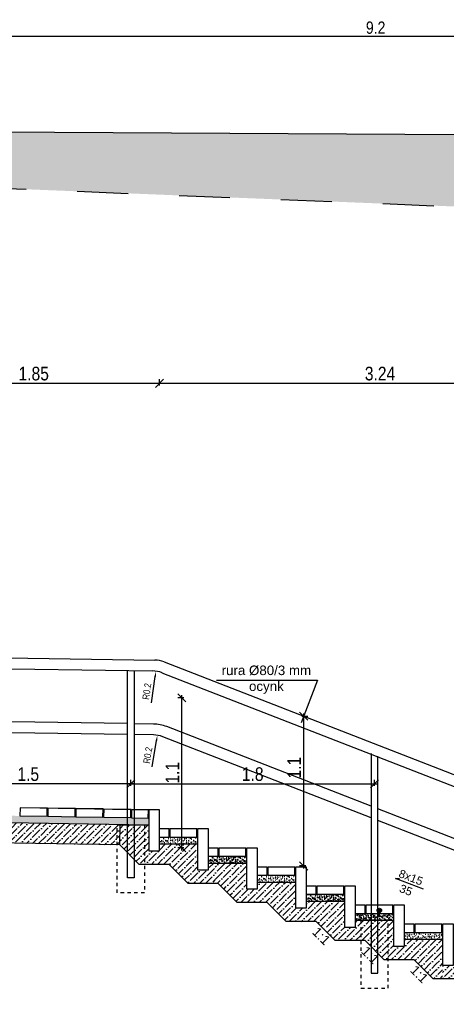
# Model space of a CAD drawing. Header units: metres. Extents: x 540 to 1285, y -13 to 406.
# Tile 11 of 16: x 1011 to 1074, y 60 to 204. Entities that reach past the tile are written whole.
import ezdxf

# ---------------------------------------------------------------- set-up
doc = ezdxf.new("R2010")
doc.units = ezdxf.units.M
doc.linetypes.add('1_1MM', pattern=[1, 0.5, -0.5])
for name, color, linetype in [('$DR - opis', 1, 'Continuous'), ('opis', 1, 'Continuous'), ('wypełnienie', 7, 'Continuous')]:
    doc.layers.add(name, color=color, linetype=linetype)
doc.styles.add('Arial', font='arial.ttf')
doc.styles.add('ARIAL 2', font='ARIALN.TTF')
doc.styles.add('simplex', font='simplex.shx', dxfattribs={"width": 0.7})
doc.dimstyles.new('LINIOWY', dxfattribs={"dimtxt": 10, "dimasz": 6, "dimexe": 3, "dimexo": 0, "dimgap": 2, "dimtad": 1, "dimlfac": 0.01, "dimzin": 9, "dimdsep": 46, "dimtxsty": 'ARIAL 2', "dimblk": 'OBLIQUE', "dimcen": 0, "dimdle": 2, "dimclrt": 256, "dimadec": 0, "dimazin": 0, "dimtfac": 1, "dimtofl": 0, "dimtmove": 0, "dimatfit": 3, "dimldrblk": 'OBLIQUE', "dimfxl": 1.5, "dimfxlon": 1, "dimtolj": 1, "dimtzin": 1, "dimarcsym": 0})
doc.dimstyles.new('LINIOWY$4', dxfattribs={"dimscale": 10, "dimtxt": 0.5, "dimasz": 0.4, "dimexe": 0.1, "dimexo": 0, "dimgap": 0.2, "dimtad": 1, "dimlfac": 0.01, "dimzin": 9, "dimdsep": 46, "dimtxsty": 'simplex', "dimblk1": 'OBLIQUE', "dimsah": 1, "dimcen": 0, "dimdle": 0.2, "dimclrt": 1, "dimadec": 0, "dimazin": 0, "dimtfac": 1, "dimtofl": 0, "dimtmove": 0, "dimatfit": 3, "dimldrblk": 'OBLIQUE', "dimfxl": 0.4, "dimfxlon": 1, "dimtolj": 1, "dimtzin": 1, "dimarcsym": 0})
doc.dimstyles.new('przekroje normalne', dxfattribs={"dimscale": 30, "dimtxt": 0.3, "dimasz": 0.2, "dimexe": 0.08, "dimexo": 1, "dimgap": 0.05, "dimtad": 1, "dimdec": 1, "dimlfac": 0.01, "dimzin": 9, "dimdsep": 46, "dimtxsty": 'ARIAL 2', "dimblk": 'OBLIQUE', "dimcen": 0, "dimdle": 0.05, "dimse1": 1, "dimse2": 1, "dimclrt": 1, "dimadec": 0, "dimazin": 0, "dimtfac": 1, "dimtdec": 1, "dimtofl": 0, "dimtmove": 0, "dimatfit": 3, "dimldrblk": 'OBLIQUE', "dimfxl": 0.5, "dimfxlon": 1, "dimtolj": 1, "dimtzin": 1, "dimarcsym": 0})
pattern_1 = [(37.5, (925.17853, 184.6827), (-0.0160003, 0.4894132), [0, -0.38608, 0, -0.4318, 0, -0.41275]), (7.5, (925.1785, 184.6827), (0.4495233, 0.716825), [0, -0.20828, 0, -0.34798, 0, -0.13335]), (327.5, (924.8661, 184.6827), (0.7909924, 0.0014372), [0, -0.127, 0, -0.4572, 0, -0.5969]), (317.5, (924.8661, 184.6827), (0.7635565, 0.2229293), [0, -0.0635, 0, -0.29972, 0, -0.3429])]

# ---------------------------------------------------------------- blocks, each defined once
blk = doc.blocks.new('_OBLIQUE')
at = {"color": 0, "linetype": 'ByBlock'}
blk.add_line((-0.5, -0.5), (0.5, 0.5), dxfattribs=at)
blk = doc.blocks.new('*D140')
at = {"layer": '$DR - opis', "color": 0, "lineweight": -2, "transparency": 16777216}
blk.add_line((971.37, 202.01), (1155.37, 202.01), dxfattribs=at)
at = {"layer": 'Defpoints', "color": 0, "transparency": 16777216}
for p in [(1155.07, 202.01), (971.67, 188.45), (1155.07, 187.08)]:
    blk.add_point(p, dxfattribs=at)
at = {"layer": '$DR - opis', "color": 0, "lineweight": -2, "transparency": 16777216, "xscale": 1.2, "yscale": 1.2, "zscale": 1.2, "rotation": 180}
blk.add_blockref('_OBLIQUE', (971.67, 202.01), dxfattribs=at)
at = {"layer": '$DR - opis', "color": 0, "lineweight": -2, "transparency": 16777216, "xscale": 1.2, "yscale": 1.2, "zscale": 1.2}
blk.add_blockref('_OBLIQUE', (1155.07, 202.01), dxfattribs=at)
at = {"layer": '$DR - opis', "color": 1, "transparency": 16777216, "insert": (1063.37, 203.23), "char_height": 1.8, "attachment_point": 5, "style": 'ARIAL 2'}
blk.add_mtext('\\A1;9.2', dxfattribs=at)
blk = doc.blocks.new('*D181')
at = {"layer": '$DR - opis', "color": 0, "lineweight": -2, "transparency": 16777216}
for p, q in [((1052.5, 102.12), (1053.4, 102.12)), ((1052.8, 79.72), (1052.8, 102.52)), ((1053.1, 80.12), (1052.2, 80.12))]:
    blk.add_line(p, q, dxfattribs=at)
at = {"layer": 'Defpoints', "color": 0, "transparency": 16777216}
for p in [(1040.8, 102.12), (1052.8, 102.12), (1053.21, 80.12)]:
    blk.add_point(p, dxfattribs=at)
at = {"layer": '$DR - opis', "color": 0, "lineweight": -2, "transparency": 16777216, "xscale": 1.2, "yscale": 1.2, "zscale": 1.2}
for p, rotation in [((1052.8, 102.12), 90), ((1052.8, 80.12), 270)]:
    blk.add_blockref('_OBLIQUE', p, dxfattribs=dict(at, rotation=rotation))
at = {"layer": '$DR - opis', "transparency": 16777216, "insert": (1051.39, 94.56), "char_height": 2, "attachment_point": 5, "rotation": 90, "style": 'ARIAL 2'}
blk.add_mtext('\\A1;1.1', dxfattribs=at)
blk = doc.blocks.new('*D186')
at = {"layer": '$DR - opis', "color": 0, "lineweight": -2, "transparency": 16777216}
blk.add_line((1030.52, 94.7), (1031.16, 98.52), dxfattribs=at)
at = {"layer": '$DR - opis', "color": 0, "transparency": 16777216}
blk.add_solid([(1031.03, 98.54), (1031.29, 98.5), (1031.29, 99.31)], dxfattribs=at)
at = {"layer": 'Defpoints', "color": 0, "transparency": 16777216}
for p in [(1031.29, 99.31), (1030.63, 95.36)]:
    blk.add_point(p, dxfattribs=at)
at = {"layer": '$DR - opis', "color": 1, "transparency": 16777216, "insert": (1029.88, 96.37), "char_height": 1, "attachment_point": 5, "rotation": 80.5055, "style": 'ARIAL 2'}
blk.add_mtext('\\A1;R0.2', dxfattribs=at)
blk = doc.blocks.new('*D187')
at = {"layer": '$DR - opis', "color": 0, "lineweight": -2, "transparency": 16777216}
blk.add_line((1030.42, 104.1), (1030.97, 107.93), dxfattribs=at)
at = {"layer": '$DR - opis', "color": 0, "transparency": 16777216}
blk.add_solid([(1030.84, 107.95), (1031.1, 107.91), (1031.09, 108.73)], dxfattribs=at)
at = {"layer": 'Defpoints', "color": 0, "transparency": 16777216}
for p in [(1031.09, 108.73), (1030.52, 104.77)]:
    blk.add_point(p, dxfattribs=at)
at = {"layer": '$DR - opis', "color": 1, "transparency": 16777216, "insert": (1029.74, 105.75), "char_height": 1, "attachment_point": 5, "rotation": 81.7885, "style": 'ARIAL 2'}
blk.add_mtext('\\A1;R0.2', dxfattribs=at)
blk = doc.blocks.new('*D190')
at = {"layer": '$DR - opis', "color": 0, "lineweight": -2, "transparency": 16777216}
for p, q in [((1035.19, 104.82), (1034.29, 104.82)), ((1034.89, 82.39), (1034.89, 105.22)), ((1035.19, 82.79), (1034.29, 82.79))]:
    blk.add_line(p, q, dxfattribs=at)
at = {"layer": 'Defpoints', "color": 0, "transparency": 16777216}
for p in [(1034.89, 104.82), (1041.7, 104.82), (1041.7, 82.79)]:
    blk.add_point(p, dxfattribs=at)
at = {"layer": '$DR - opis', "color": 0, "lineweight": -2, "transparency": 16777216, "xscale": 1.2, "yscale": 1.2, "zscale": 1.2}
for p, rotation in [((1034.89, 104.82), 90), ((1034.89, 82.79), 270)]:
    blk.add_blockref('_OBLIQUE', p, dxfattribs=dict(at, rotation=rotation))
at = {"layer": '$DR - opis', "transparency": 16777216, "insert": (1033.49, 93.8), "char_height": 2, "attachment_point": 5, "rotation": 90, "style": 'ARIAL 2'}
blk.add_mtext('\\A1;1.1', dxfattribs=at)
blk = doc.blocks.new('*D191')
at = {"layer": '$DR - opis', "color": 0, "lineweight": -2, "transparency": 16777216}
for p, q in [((1027.39, 91.87), (1027.39, 92.77)), ((1063.21, 91.87), (1063.21, 92.77)), ((1026.99, 92.17), (1063.61, 92.17))]:
    blk.add_line(p, q, dxfattribs=at)
at = {"layer": 'Defpoints', "color": 0, "transparency": 16777216}
for p in [(1063.21, 92.17), (1027.39, 86.15), (1063.21, 72.15)]:
    blk.add_point(p, dxfattribs=at)
at = {"layer": '$DR - opis', "color": 0, "lineweight": -2, "transparency": 16777216, "xscale": 1.2, "yscale": 1.2, "zscale": 1.2, "rotation": 180}
blk.add_blockref('_OBLIQUE', (1027.39, 92.17), dxfattribs=at)
at = {"layer": '$DR - opis', "color": 0, "lineweight": -2, "transparency": 16777216, "xscale": 1.2, "yscale": 1.2, "zscale": 1.2}
blk.add_blockref('_OBLIQUE', (1063.21, 92.17), dxfattribs=at)
at = {"layer": '$DR - opis', "transparency": 16777216, "insert": (1045.3, 93.59), "char_height": 2, "attachment_point": 5, "style": 'ARIAL 2'}
blk.add_mtext('\\A1;1.8', dxfattribs=at)
blk = doc.blocks.new('*D194')
at = {"layer": '$DR - opis', "color": 0, "lineweight": -2, "transparency": 16777216}
for p, q in [((997.23, 91.87), (997.23, 92.77)), ((1027.39, 91.87), (1027.39, 92.77)), ((1027.79, 92.17), (996.83, 92.17))]:
    blk.add_line(p, q, dxfattribs=at)
at = {"layer": 'Defpoints', "color": 0, "transparency": 16777216}
for p in [(997.23, 92.17), (997.23, 86.7), (1027.39, 86.15)]:
    blk.add_point(p, dxfattribs=at)
at = {"layer": '$DR - opis', "color": 0, "lineweight": -2, "transparency": 16777216, "xscale": 1.2, "yscale": 1.2, "zscale": 1.2, "rotation": 180}
blk.add_blockref('_OBLIQUE', (997.23, 92.17), dxfattribs=at)
at = {"layer": '$DR - opis', "color": 0, "lineweight": -2, "transparency": 16777216, "xscale": 1.2, "yscale": 1.2, "zscale": 1.2}
blk.add_blockref('_OBLIQUE', (1027.39, 92.17), dxfattribs=at)
at = {"layer": '$DR - opis', "transparency": 16777216, "insert": (1012.31, 93.59), "char_height": 2, "attachment_point": 5, "style": 'ARIAL 2'}
blk.add_mtext('\\A1;1.5', dxfattribs=at)
blk = doc.blocks.new('*D195')
at = {"layer": '$DR - opis', "color": 0, "lineweight": -2, "transparency": 16777216}
for p, q in [((1096.81, 151), (1031.21, 151)), ((1031.61, 150.7), (1031.61, 151.6)), ((1096.41, 150.7), (1096.41, 151.6))]:
    blk.add_line(p, q, dxfattribs=at)
at = {"layer": 'Defpoints', "color": 0, "transparency": 16777216}
for p in [(1031.61, 151), (1031.61, 88.35), (1096.41, 60.15)]:
    blk.add_point(p, dxfattribs=at)
at = {"layer": '$DR - opis', "color": 0, "lineweight": -2, "transparency": 16777216, "xscale": 1.2, "yscale": 1.2, "zscale": 1.2, "rotation": 180}
blk.add_blockref('_OBLIQUE', (1031.61, 151), dxfattribs=at)
at = {"layer": '$DR - opis', "color": 0, "lineweight": -2, "transparency": 16777216, "xscale": 1.2, "yscale": 1.2, "zscale": 1.2}
blk.add_blockref('_OBLIQUE', (1096.41, 151), dxfattribs=at)
at = {"layer": '$DR - opis', "transparency": 16777216, "insert": (1064.01, 152.42), "char_height": 2, "attachment_point": 5, "style": 'ARIAL 2'}
blk.add_mtext('\\A1;3.24', dxfattribs=at)
blk = doc.blocks.new('*D196')
at = {"layer": '$DR - opis', "color": 0, "lineweight": -2, "transparency": 16777216}
for p, q in [((1032.01, 151), (994.21, 151)), ((994.61, 150.7), (994.61, 151.6)), ((1031.61, 150.7), (1031.61, 151.6))]:
    blk.add_line(p, q, dxfattribs=at)
at = {"layer": 'Defpoints', "color": 0, "transparency": 16777216}
for p in [(994.61, 151), (994.61, 88.74), (1031.61, 88.35)]:
    blk.add_point(p, dxfattribs=at)
at = {"layer": '$DR - opis', "color": 0, "lineweight": -2, "transparency": 16777216, "xscale": 1.2, "yscale": 1.2, "zscale": 1.2, "rotation": 180}
blk.add_blockref('_OBLIQUE', (994.61, 151), dxfattribs=at)
at = {"layer": '$DR - opis', "color": 0, "lineweight": -2, "transparency": 16777216, "xscale": 1.2, "yscale": 1.2, "zscale": 1.2}
blk.add_blockref('_OBLIQUE', (1031.61, 151), dxfattribs=at)
at = {"layer": '$DR - opis', "transparency": 16777216, "insert": (1013.11, 152.42), "char_height": 2, "attachment_point": 5, "style": 'ARIAL 2'}
blk.add_mtext('\\A1;1.85', dxfattribs=at)

msp = doc.modelspace()

# ---------------------------------------------------------------- hatches: boundary and pattern name
at = {"layer": '$DR - opis'}
h = msp.add_hatch(dxfattribs=at)
h.set_pattern_fill('ANSI36')
h.set_pattern_definition([(45, (-3675.0191, -1158.8149), (0.336759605, 1.23478522), [1.5875, -0.3175, 0, -0.3175])])
h.paths.add_polyline_path([(1025.762, 83.196), (1025.809, 86.15), (994.624, 86.742), (994.608, 85.742), (993.008, 85.742), (993.008, 89.542), (987.541, 89.542), (987.541, 88.542), (985.808, 88.542), (985.808, 92.342), (980.208, 92.342), (980.208, 91.342), (978.608, 91.342), (978.608, 95.142), (973.008, 95.142), (973.008, 94.142), (971.408, 94.142), (971.408, 92.142), (974.421, 92.142), (977.221, 89.342), (981.621, 89.342), (984.421, 86.542), (988.821, 86.542), (991.595, 83.768)])
h = msp.add_hatch(dxfattribs=at)
h.set_pattern_fill('AR-SAND', scale=0.05)
h.set_pattern_definition([(37.5, (823.37853, 213.2747), (-0.0160003, 0.48941324), [0, -0.38608, 0, -0.4318, 0, -0.41275]), (7.5, (823.3785, 213.2747), (0.4495233, 0.7168251), [0, -0.20828, 0, -0.34798, 0, -0.13335]), (327.5, (823.0661, 213.2747), (0.7909924, 0.0014372), [0, -0.127, 0, -0.4572, 0, -0.5969]), (317.5, (823.0661, 213.2747), (0.7635565, 0.2229293), [0, -0.0635, 0, -0.29972, 0, -0.3429])])
h.paths.add_polyline_path([(996.73, 87.708), (994.608, 87.742), (994.608, 86.742), (996.73, 86.708)])
h.paths.add_polyline_path([(997.73, 87.692), (996.73, 87.708), (996.73, 86.708), (996.943, 86.704), (997.73, 86.704)])
h.paths.add_polyline_path([(1025.809, 86.15), (1030.008, 86.175), (1029.953, 87.152), (997.73, 87.692), (997.73, 86.704), (999.23, 86.704), (999.23, 86.668)])
h = msp.add_hatch(dxfattribs=at)
h.set_pattern_fill('ANSI36')
h.set_pattern_definition([(45, (653.87335, 1128.09034), (0.3367596, 1.2347852), [1.5875, -0.3175, 0, -0.3175])])
h.paths.add_polyline_path([(1037.208, 83.35), (1031.608, 83.35), (1031.608, 82.35), (1030.008, 82.35), (1030.008, 86.15), (1025.809, 86.15), (1025.762, 83.196), (1028.608, 80.35), (1033.008, 80.35), (1035.808, 77.55), (1039.785, 77.55), (1039.785, 80.55), (1038.808, 80.55), (1038.808, 79.55), (1037.208, 79.55)])
h = msp.add_hatch(dxfattribs=at)
h.set_pattern_fill('AR-SAND', scale=0.05)
h.set_pattern_definition([(37.5, (903.57853, 193.0827), (-0.0160003, 0.4894132), [0, -0.38608, 0, -0.4318, 0, -0.41275]), (7.5, (903.5785, 193.0827), (0.4495233, 0.716825), [0, -0.20828, 0, -0.34798, 0, -0.13335]), (327.5, (903.2661, 193.0827), (0.7909924, 0.0014372), [0, -0.127, 0, -0.4572, 0, -0.5969]), (317.5, (903.2661, 193.0827), (0.7635565, 0.2229293), [0, -0.0635, 0, -0.29972, 0, -0.3429])])
h.paths.add_polyline_path([(1037.208, 84.35), (1031.608, 84.35), (1031.608, 83.35), (1037.208, 83.35)])
h = msp.add_hatch(dxfattribs=at)
h.set_pattern_fill('AR-SAND', scale=0.05)
h.set_pattern_definition([(37.5, (910.77853, 190.2827), (-0.0160003, 0.4894132), [0, -0.38608, 0, -0.4318, 0, -0.41275]), (7.5, (910.7785, 190.2827), (0.4495233, 0.716825), [0, -0.20828, 0, -0.34798, 0, -0.13335]), (327.5, (910.4661, 190.2827), (0.7909924, 0.0014372), [0, -0.127, 0, -0.4572, 0, -0.5969]), (317.5, (910.4661, 190.2827), (0.7635565, 0.2229293), [0, -0.0635, 0, -0.29972, 0, -0.3429])])
h.paths.add_polyline_path([(1044.408, 81.55), (1038.808, 81.55), (1038.808, 80.55), (1044.408, 80.55)])
h = msp.add_hatch(dxfattribs=at)
h.set_pattern_fill('ANSI36')
h.set_pattern_definition([(45, (889.9909, 1092.196), (0.3367596, 1.2347852), [1.5875, -0.3175, 0, -0.3175])])
h.paths.add_polyline_path([(1072.23, 69.276), (1070.73, 69.3), (1070.73, 64.641), (1071.821, 63.55), (1072.225, 63.522)])
h.paths.add_polyline_path([(1070.73, 69.3), (1069.943, 69.312), (1069.73, 69.312), (1069.021, 66.35), (1070.73, 64.641)])
h.paths.add_polyline_path([(1069.73, 69.312), (1068.23, 69.312), (1068.23, 66.34), (1069.021, 66.35)])
h.paths.add_polyline_path([(1068.23, 69.34), (1067.608, 69.35), (1067.608, 68.35), (1066.008, 68.35), (1066.008, 72.15), (1060.408, 72.15), (1060.408, 71.15), (1058.808, 71.15), (1058.808, 74.95), (1053.208, 74.95), (1053.208, 73.95), (1051.608, 73.95), (1051.608, 77.75), (1047.208, 77.75), (1047.208, 74.75), (1047.408, 74.75), (1050.208, 71.95), (1054.608, 71.95), (1057.408, 69.15), (1061.821, 69.15), (1064.595, 66.376), (1068.23, 66.34)])
h.paths.add_polyline_path([(1047.208, 77.75), (1046.008, 77.75), (1046.008, 76.75), (1045.708, 76.75), (1045.708, 74.75), (1047.208, 74.75)])
h.paths.add_polyline_path([(1045.708, 76.75), (1044.708, 76.75), (1044.708, 74.75), (1045.708, 74.75)])
h.paths.add_polyline_path([(1044.708, 76.75), (1044.408, 76.75), (1044.408, 79.043), (1043.208, 79.043), (1041.808, 75.95), (1043.008, 74.75), (1044.708, 74.75)])
h.paths.add_polyline_path([(1073.208, 63.542), (1073.208, 65.55), (1073.208, 69.26), (1072.23, 69.276), (1072.23, 63.558)])
h.paths.add_polyline_path([(1040.162, 77.596), (1041.808, 75.95), (1043.208, 79.043), (1044.408, 79.043), (1044.408, 80.55), (1039.785, 80.551), (1039.785, 77.55)])
h = msp.add_hatch(dxfattribs=at)
h.set_pattern_fill('AR-SAND', scale=0.05)
h.set_pattern_definition([(37.5, (917.97853, 187.4827), (-0.0160003, 0.4894132), [0, -0.38608, 0, -0.4318, 0, -0.41275]), (7.5, (917.9785, 187.4827), (0.4495233, 0.716825), [0, -0.20828, 0, -0.34798, 0, -0.13335]), (327.5, (917.6661, 187.4827), (0.7909924, 0.0014372), [0, -0.127, 0, -0.4572, 0, -0.5969]), (317.5, (917.6661, 187.4827), (0.7635565, 0.2229293), [0, -0.0635, 0, -0.29972, 0, -0.3429])])
h.paths.add_polyline_path([(1051.608, 78.75), (1046.008, 78.75), (1046.008, 77.75), (1051.608, 77.75)])
h = msp.add_hatch(dxfattribs=at)
h.set_pattern_fill('AR-SAND', scale=0.05)
h.set_pattern_definition(pattern_1)
h.paths.add_polyline_path([(1058.808, 75.95), (1053.208, 75.95), (1053.208, 74.95), (1058.808, 74.95)])
h = msp.add_hatch(color=256, dxfattribs=at)
h.dxf.hatch_style = 1
h.paths.add_polyline_path([(1063.591, 73.596, -1), (1064.231, 73.596, -1)])
h = msp.add_hatch(dxfattribs=at)
h.set_pattern_fill('AR-SAND', scale=0.05)
h.set_pattern_definition(pattern_1)
h.paths.add_polyline_path([(1066.008, 73.15), (1060.408, 73.15), (1060.408, 72.15), (1066.008, 72.15)])
h = msp.add_hatch(dxfattribs=at)
h.set_pattern_fill('AR-SAND', scale=0.05)
h.set_pattern_definition(pattern_1)
h.paths.add_polyline_path([(1073.208, 70.35), (1067.608, 70.35), (1067.608, 69.35), (1073.208, 69.35)])
h = msp.add_hatch(dxfattribs=at)
h.set_pattern_fill('ANSI36')
h.set_pattern_definition([(45, (-3573.2191, -1187.4069), (0.336759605, 1.23478522), [1.5875, -0.3175, 0, -0.3175])])
h.paths.add_polyline_path([(1101.03, 55.058), (1101.03, 58.076), (1096.424, 58.15), (1096.408, 57.15), (1094.808, 57.15), (1094.808, 60.95), (1089.341, 60.95), (1089.341, 59.95), (1087.608, 59.95), (1087.608, 63.75), (1082.008, 63.75), (1082.008, 62.75), (1080.408, 62.75), (1080.408, 66.55), (1074.808, 66.55), (1074.808, 65.55), (1073.208, 65.55), (1073.208, 63.55), (1076.221, 63.55), (1079.021, 60.75), (1083.421, 60.75), (1086.221, 57.95), (1090.621, 57.95), (1093.395, 55.176)])
at = {"layer": 'wypełnienie', "lineweight": 5}
h = msp.add_hatch(dxfattribs=at)
h.set_pattern_fill('AR-SAND', color=256, scale=0.3, style=0)
h.set_pattern_definition([(37.5, (276.451, 558.9537), (-0.096002, 2.9364794), [0, -2.31648, 0, -2.5908, 0, -2.4765]), (7.5, (276.451, 558.9537), (2.69714, 4.30095), [0, -1.24968, 0, -2.08788, 0, -0.8001]), (327.5, (274.5765, 558.9537), (4.745954, 0.008623), [0, -0.762, 0, -2.7432, 0, -3.5814]), (317.5, (274.5765, 558.9537), (4.581339, 1.337576), [0, -0.381, 0, -1.79832, 0, -2.0574])])
h.paths.add_polyline_path([(928.265, 189.07), (754.865, 190.587), (754.865, 188.572), (757.265, 187.787), (757.265, 187.437), (925.865, 182.268), (925.865, 186.491), (928.265, 187.275)])
h.paths.add_polyline_path([(1153.465, 185.067), (1153.465, 187.099), (973.265, 188.122), (973.265, 186.039), (975.665, 185.255), (975.665, 180.741), (999.145, 180.021), (1150.652, 173.935, -0.4664136), (1154.604, 178.646), (1151.065, 178.682), (1151.065, 184.282)])
h.paths.add_polyline_path([(1199.56, 185.922), (1194.665, 185.922), (1194.665, 183.907), (1197.065, 183.122), (1197.065, 177.522), (1193.165, 177.522), (1194.987, 177.47, -0.4917236), (1198.201, 171.966), (1230.234, 170.589)])

# ---------------------------------------------------------------- linework, layer by layer
at = {"layer": '$DR - opis', "color": 94, "transparency": 33554687, "flags": 128}
msp.add_lwpolyline([(973.259, 188.122), (1153.465, 187.099)], dxfattribs=at)
at = {"layer": '$DR - opis', "flags": 128}
for points in [[(930.477, 138.682), (1001.498, 111.062, 0.0891216), (1002.887, 110.791), (1030.889, 110.361)], [(930.165, 137.086), (1000.918, 109.571, 0.0891216), (1002.862, 109.191), (1030.577, 108.766)], [(1032.277, 110.09), (1103.446, 82.413, -0.3093102), (1104.721, 80.549), (1104.721, 73.768, -0.5275219), (1101.996, 71.904), (1099.53, 72.863)], [(1031.965, 108.494), (1102.484, 81.07, -0.3093102), (1103.121, 80.138), (1103.121, 74.645, -0.5275219), (1101.759, 73.713), (1099.53, 74.58)], [(1026.91, 101.022), (1003.004, 101.389, -0.0891216), (1001.615, 101.661), (997.73, 103.172)], [(1026.885, 99.422), (1002.979, 99.789, -0.0891216), (1001.035, 100.169), (997.73, 101.455)], [(1062.708, 88.899), (1032.662, 100.584, 0.0891216), (1030.719, 100.964), (1027.91, 101.007)], [(1062.708, 87.183), (1032.082, 99.092, 0.0891216), (1030.694, 99.364), (1027.885, 99.407)]]:
    msp.add_lwpolyline(points, format="xyb", dxfattribs=at)
for points in [[(1025.763, 83.238), (991.595, 83.768), (988.821, 86.542), (984.421, 86.542), (981.621, 89.342), (977.221, 89.342), (974.421, 92.142), (970.021, 92.142), (967.221, 94.942), (962.821, 94.942), (960.021, 97.742), (955.643, 97.742), (952.843, 100.542), (948.408, 100.542), (945.608, 103.342), (941.208, 103.342), (938.408, 106.142), (934.008, 106.142), (931.208, 108.942), (926.808, 108.942), (923.962, 111.788), (924.009, 114.742), (928.208, 114.742)], [(1039.962, 107.396), (1054.841, 107.396), (1052.408, 101.141)], [(971.408, 94.142), (973.008, 94.142), (973.008, 95.142), (978.608, 95.142), (978.608, 91.342), (980.208, 91.342), (980.208, 92.342), (985.808, 92.342), (985.808, 88.542), (987.541, 88.542), (987.541, 89.542), (993.008, 89.542), (993.008, 85.742), (994.608, 85.742), (994.624, 86.742), (1030.008, 86.175)], [(1098.53, 74.969), (1063.708, 88.51)], [(1098.53, 73.252), (1063.708, 86.794)], [(994.608, 86.742), (1030.008, 86.175)], [(1101.03, 55.058), (1093.395, 55.176), (1090.621, 57.95), (1086.221, 57.95), (1083.421, 60.75), (1079.021, 60.75), (1076.221, 63.55), (1071.821, 63.55), (1069.021, 66.35), (1064.621, 66.35), (1061.821, 69.15), (1057.443, 69.15), (1054.643, 71.95), (1050.208, 71.95), (1047.408, 74.75), (1043.008, 74.75), (1040.208, 77.55), (1035.808, 77.55), (1033.008, 80.35), (1028.608, 80.35), (1025.762, 83.196), (1025.809, 86.15), (1030.008, 86.15)], [(1031.608, 83.35), (1037.208, 83.35)], [(1038.808, 80.55), (1044.408, 80.55)], [(1070.39, 76.695), (1066.282, 78.292), (1066.893, 78.269)], [(1046.008, 77.75), (1051.608, 77.75)], [(1053.208, 74.95), (1058.808, 74.95)], [(1060.408, 72.15), (1066.008, 72.15)], [(1067.608, 69.35), (1073.208, 69.35)]]:
    msp.add_lwpolyline(points, dxfattribs=at)
at = {"layer": '$DR - opis'}
for points in [[(1027.885, 108.807), (1027.885, 78.35), (1026.885, 78.35), (1026.885, 108.822)], [(1062.708, 96.646), (1062.708, 64.349), (1063.708, 64.349), (1063.708, 96.257)], [(1031.608, 84.35), (1033.008, 84.35), (1033.008, 85.55), (1031.608, 85.55)], [(1038.808, 81.55), (1040.208, 81.55), (1040.208, 82.75), (1038.808, 82.75)], [(1046.008, 78.75), (1047.408, 78.75), (1047.408, 79.95), (1046.008, 79.95)], [(1053.208, 75.95), (1054.608, 75.95), (1054.608, 77.15), (1053.208, 77.15)], [(1060.408, 73.15), (1061.808, 73.15), (1061.808, 74.35), (1060.408, 74.35)], [(1067.608, 70.35), (1069.008, 70.35), (1069.008, 71.55), (1067.608, 71.55)]]:
    msp.add_lwpolyline(points, dxfattribs=at)
for points in [[(1011.086, 87.478), (1015.086, 87.414), (1015.105, 88.614), (1011.105, 88.678)], [(1015.186, 87.413), (1019.185, 87.349), (1019.204, 88.548), (1015.205, 88.612)], [(1019.285, 87.347), (1023.285, 87.283), (1023.304, 88.483), (1019.304, 88.547)], [(1023.385, 87.281), (1027.384, 87.217), (1027.403, 88.417), (1023.404, 88.481)], [(1027.484, 87.201), (1029.953, 87.152), (1029.972, 88.352), (1027.503, 88.4)], [(1030.008, 82.35), (1031.608, 82.35), (1031.608, 88.35), (1030.008, 88.35)], [(1033.108, 84.35), (1037.108, 84.35), (1037.108, 85.55), (1033.108, 85.55)], [(1037.208, 79.55), (1038.808, 79.55), (1038.808, 85.55), (1037.208, 85.55)], [(1040.308, 81.55), (1044.308, 81.55), (1044.308, 82.75), (1040.308, 82.75)], [(1044.408, 76.75), (1046.008, 76.75), (1046.008, 82.75), (1044.408, 82.75)], [(1047.508, 78.75), (1051.508, 78.75), (1051.508, 79.95), (1047.508, 79.95)], [(1051.608, 73.95), (1053.208, 73.95), (1053.208, 79.95), (1051.608, 79.95)], [(1054.708, 75.95), (1058.708, 75.95), (1058.708, 77.15), (1054.708, 77.15)], [(1058.808, 71.15), (1060.408, 71.15), (1060.408, 77.15), (1058.808, 77.15)], [(1061.908, 73.15), (1065.908, 73.15), (1065.908, 74.35), (1061.908, 74.35)], [(1066.008, 68.35), (1067.608, 68.35), (1067.608, 74.35), (1066.008, 74.35)], [(1069.108, 70.35), (1073.108, 70.35), (1073.108, 71.55), (1069.108, 71.55)], [(1073.208, 65.55), (1074.808, 65.55), (1074.808, 71.55), (1073.208, 71.55)]]:
    msp.add_lwpolyline(points, close=True, dxfattribs=at)
at = {"layer": '$DR - opis', "transparency": 33554687, "flags": 128}
msp.add_lwpolyline([(1014.002, 88.67), (1030.008, 88.35)], dxfattribs=at)
at = {"layer": '$DR - opis', "linetype": '1_1MM'}
for points in [[(1029.385, 76.151), (1025.385, 76.151), (1025.385, 86.151), (1029.385, 86.151)], [(1061.208, 62.15), (1065.208, 62.15), (1065.208, 72.15), (1061.208, 72.15)]]:
    msp.add_lwpolyline(points, close=True, dxfattribs=at)
at = {"layer": '$DR - opis'}
msp.add_circle((1063.911, 73.596), 0.32, dxfattribs=at)
for centre in [(1030.828, 106.362), (1030.516, 104.766)]:
    msp.add_arc(centre, 4, 68.74949, 89.12085, dxfattribs=at)
at = {"color": 32, "linetype": '1_1MM', "lineweight": 30, "ltscale": 15, "flags": 128}
msp.add_lwpolyline([(614.674, 191.808), (999.145, 180.021), (1177.713, 172.848), (1230.234, 170.589)], dxfattribs=at)

# ---------------------------------------------------------------- texts
at = {"layer": '$DR - opis', "color": 1, "insert": (1047.309, 107.473), "char_height": 1.4, "attachment_point": 5, "style": 'Arial'}
msp.add_mtext('\\A1;rura %%C80/3 mm\\Pocynk', dxfattribs=at)
at = {"layer": '$DR - opis', "color": 1, "attachment_point": 5, "style": 'Arial'}
for s, insert, char_height, rotation in [('\\A1;8x15\\P35', (1068.191, 77.5), 1.2, 338.74949), ('\\A1;1:1', (1055.383, 69.825), 1.4, 315), ('\\A1;1:1', (1062.583, 67.025), 1.4, 315), ('\\A1;1:1', (1069.783, 64.225), 1.4, 315)]:
    msp.add_mtext(s, dxfattribs=dict(at, insert=insert, char_height=char_height, rotation=rotation))
at = {"layer": 'opis', "insert": (939.594, 161.154), "char_height": 1.6, "width": 75.17282, "attachment_point": 4, "style": 'ARIAL 2'}
msp.add_mtext('\\A1;\\pt8;{\\L  3 cm^I- w-wa wierzchnia, naturalne kruszywo mineralne, \\P  5 cm^I- w-wa dynamiczna, naturalne kruszywo mineralne 0/16 mm, \\P15 cm^I- podbudowa z mieszanki niezwiązanej z kruszywa C\\H0.7x;\\S^ 90\\/3;\\H1.4286x; , #4/31,5\\P\\H0.99998x;15 cm^I- podsypka piaskowa\\P30 cm^I- materac z gruntu niespoistego + geowłóknina}', dxfattribs=at)

# ---------------------------------------------------------------- dimensions: what is measured, and where the dimension line sits
at = {"layer": '$DR - opis', "transparency": 33554636}
dim = msp.add_linear_dim(base=(1155.065, 202.012), p1=(971.665, 188.455), p2=(1155.065, 187.082), dimstyle='przekroje normalne', override={"dimscale": 6, "dimlfac": 0.05, "dimtmove": 1}, dxfattribs=at)
dim.commit()
dim.dimension.update_dxf_attribs({"geometry": '*D140', "text_midpoint": (1063.365, 203.231)})
at = {"layer": '$DR - opis'}
for base, p1, p2, picture, middle in [((994.608, 150.996), (1031.608, 88.35), (994.608, 88.742), '*D196', (1013.108, 152.417)), ((1031.608, 150.996), (1096.408, 60.15), (1031.608, 88.35), '*D195', (1064.008, 152.417))]:
    dim = msp.add_linear_dim(base=base, p1=p1, p2=p2, dimstyle='LINIOWY', override={"dimscale": 0.2, "dimlfac": 0.05}, dxfattribs=at)
    dim.commit()
    dim.dimension.update_dxf_attribs({"geometry": picture, "text_midpoint": middle})
for center, mpoint, picture, middle in [((1030.516, 104.766), (1031.087, 108.725), '*D187', (1030.639, 105.622)), ((1030.633, 95.364), (1031.292, 99.31), '*D186', (1030.775, 96.217))]:
    dim = msp.add_radius_dim(center=center, mpoint=mpoint, dimstyle='LINIOWY$4', override={"dimscale": 2, "dimlfac": 0.05, "dimtxsty": 'ARIAL 2'}, dxfattribs=at)
    dim.commit()
    dim.dimension.update_dxf_attribs({"geometry": picture, "text_midpoint": middle, "dimtype": 164})
dim = msp.add_linear_dim(base=(1034.894, 104.816), p1=(1041.703, 82.793), p2=(1041.703, 104.816), angle=90, dimstyle='LINIOWY', override={"dimscale": 0.2, "dimlfac": 0.05}, dxfattribs=at)
dim.commit()
dim.dimension.update_dxf_attribs({"geometry": '*D190', "text_midpoint": (1033.49, 93.805)})
dim = msp.add_linear_dim(base=(1052.799, 102.123), p1=(1053.208, 80.123), p2=(1040.804, 102.123), angle=90, dimstyle='LINIOWY', override={"dimscale": 0.2, "dimlfac": 0.05}, dxfattribs=at)
dim.commit()
dim.dimension.update_dxf_attribs({"geometry": '*D181', "text_midpoint": (1052.799, 94.562), "dimtype": 160})
for base, p2, text, picture, middle in [((997.23, 92.172), (997.23, 86.704), '1.5', '*D194', (1012.308, 93.594)), ((1063.208, 92.172), (1063.208, 72.15), '1.8', '*D191', (1045.297, 93.594))]:
    dim = msp.add_linear_dim(base=base, p1=(1027.385, 86.151), p2=p2, text=text, dimstyle='LINIOWY', override={"dimscale": 0.2, "dimlfac": 0.05}, dxfattribs=at)
    dim.commit()
    dim.dimension.update_dxf_attribs({"geometry": picture, "text_midpoint": middle})

doc.saveas('drawing.dxf')
